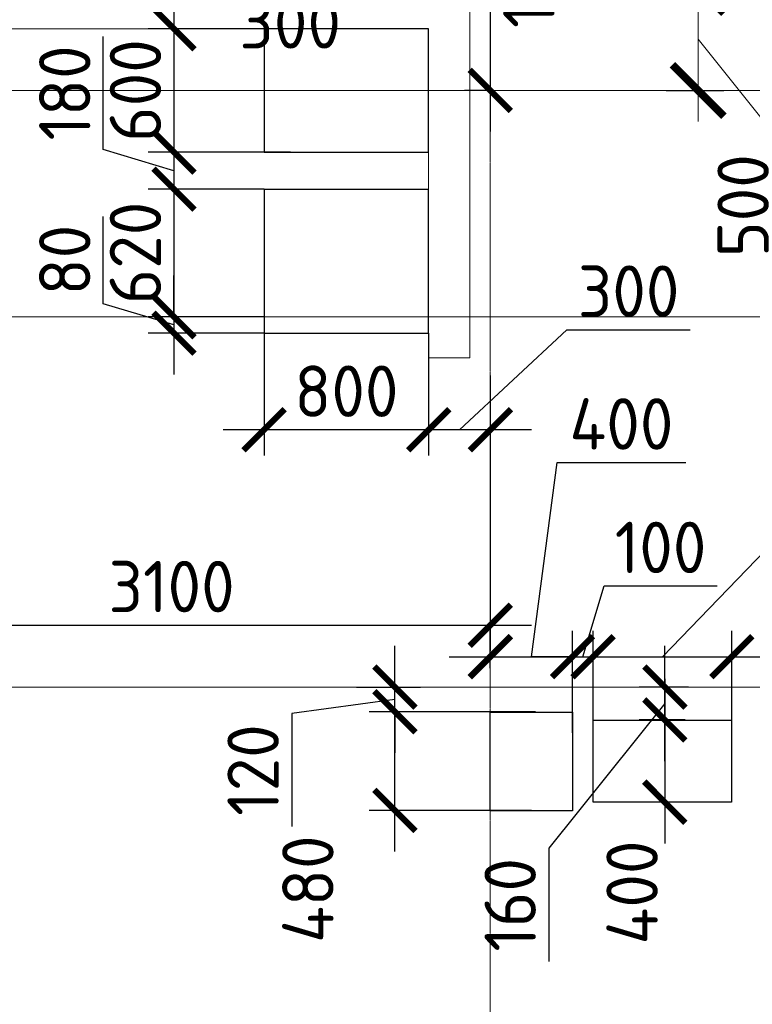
# Model space of a CAD drawing. Header units: millimetres. Extents: x -42044588 to 856694, y -806701 to 941911.
# Tile 29 of 256: x -171107 to -167544, y -425413 to -420627. Entities that reach past the tile are written whole.
import ezdxf

# ---------------------------------------------------------------- set-up
doc = ezdxf.new("R2010")
doc.units = ezdxf.units.MM
for name, pattern in [('______5', [1100, 800, -100, 100, -100]), ('DASHED', [7, 5, -2, 0]), ('осевая', [50.8, 31.75, -6.35, 6.35, -6.35])]:
    doc.linetypes.add(name, pattern=pattern)
for name, color, linetype, lineweight in [('907Сл Осевые', 1, 'Continuous', 0), ('RAZMER', 100, 'Continuous', 15), ('RAZMER @ 100', 100, 'Continuous', 15), ('Оси', 40, '______5', 18), ('Перекрытие ж_бетон', 1, 'Continuous', 30), ('РАЗМЕРЫ', 1, 'Continuous', 9), ('СТЕНЫ', 3, 'Continuous', 30)]:
    doc.layers.add(name, color=color, linetype=linetype, lineweight=lineweight)
doc.styles.add('GOST-2.304_Type-B', font='GOST_Common.ttf')
doc.styles.add('ГОСТ', font='GOST_Common.ttf')
doc.dimstyles.new('ГОСТ', dxfattribs={"dimscale": 0, "dimtxt": 2.5, "dimasz": 2.5, "dimexe": 1.25, "dimexo": 0.625, "dimtad": 1, "dimdec": 0, "dimtxsty": 'ГОСТ', "dimblk": 'ARCHTICK', "dimcen": 2.5, "dimdle": 1.5, "dimclrd": 256, "dimclre": 256, "dimclrt": 256, "dimadec": 0, "dimazin": 0, "dimtfac": 1, "dimtdec": 0, "dimtmove": 1, "dimatfit": 3, "dimfxl": 0, "dimlwd": -1, "dimarcsym": 0})
doc.dimstyles.new('СПДС', dxfattribs={"dimscale": 100, "dimtxt": 2.5, "dimasz": 2, "dimexe": 1.25, "dimexo": 0, "dimtad": 1, "dimdec": 0, "dimrnd": 5, "dimtxsty": 'GOST-2.304_Type-B', "dimblk": 'ARCHTICK', "dimcen": 2.5, "dimdle": 2, "dimclrd": 1, "dimclre": 1, "dimclrt": 1, "dimadec": 0, "dimazin": 2, "dimtfac": 0.75, "dimtdec": 0, "dimtmove": 1, "dimatfit": 3, "dimfxl": 0, "dimtolj": 1, "dimarcsym": 0})

# ---------------------------------------------------------------- blocks, each defined once
blk = doc.blocks.new('подложка стн 1-го этажа')
at = {"layer": 'СТЕНЫ', "color": 252, "linetype": 'DASHED', "lineweight": 0, "ltscale": 0.5, "true_color": 0x939598, "transparency": 33554687}
for p, q in [((35043.8, 18711.8, -200), (35043.8, 26111.8, -200)), ((34843.8, 20311.8, -200), (32243.8, 20311.8, -200)), ((34743.8, 20311.8, -200), (34743.8, 20311.8, -200)), ((34843.8, 18711.8, -200), (34843.8, 20311.8, -200)), ((35043.8, 18711.8, -200), (34843.8, 18711.8, -200)), ((35043.8, 18711.8, -200), (35043.8, 18711.8, -200))]:
    blk.add_line(p, q, dxfattribs=at)
blk = doc.blocks.new('_ArchTick')
at = {"color": 0, "linetype": 'ByBlock', "const_width": 0.15}
blk.add_lwpolyline([(-0.5, -0.5), (0.5, 0.5)], dxfattribs=at)
blk = doc.blocks.new('*D4144')
at = {"layer": 'DEFPOINTS', "color": 0, "transparency": 16777216}
for p in [(-168818.2, -422645.9), (-171918, -422760.2, -360), (-168818.2, -423569.9)]:
    blk.add_point(p, dxfattribs=at)
at = {"layer": 'РАЗМЕРЫ', "color": 1, "lineweight": -2, "transparency": 16777216}
for p, q in [((-168818.2, -422645.9), (-168818.2, -423694.9)), ((-171918, -422760.2), (-171918, -423694.9)), ((-172118, -423569.9), (-168618.2, -423569.9))]:
    blk.add_line(p, q, dxfattribs=at)
at = {"layer": 'РАЗМЕРЫ', "color": 1, "lineweight": -2, "transparency": 16777216, "xscale": 200, "yscale": 200, "zscale": 200, "rotation": 180}
blk.add_blockref('_ArchTick', (-171918, -423569.9), dxfattribs=at)
at = {"layer": 'РАЗМЕРЫ', "color": 1, "lineweight": -2, "transparency": 16777216, "xscale": 200, "yscale": 200, "zscale": 200}
blk.add_blockref('_ArchTick', (-168818.2, -423569.9), dxfattribs=at)
at = {"layer": 'РАЗМЕРЫ', "color": 1, "lineweight": 0, "transparency": 16777216, "insert": (-170368.1, -423382.4), "char_height": 250, "attachment_point": 5, "style": 'GOST-2.304_Type-B'}
blk.add_mtext('\\A1;3100', dxfattribs=at)
blk = doc.blocks.new('*D4196')
at = {"layer": 'DEFPOINTS', "color": 0, "transparency": 16777216}
for p in [(-168771.1, -420470.7), (-167807.2, -420470.7), (-168025.9, -420970.7)]:
    blk.add_point(p, dxfattribs=at)
at = {"layer": 'RAZMER', "transparency": 16777216}
for p, q in [((-167807.2, -421120.7), (-167807.2, -420320.7)), ((-167807.2, -420720.7), (-167400.9, -421230.3)), ((-167400.9, -421230.3), (-167400.9, -421830.3))]:
    blk.add_line(p, q, dxfattribs=at)
at = {"layer": 'RAZMER', "lineweight": -2, "transparency": 16777216}
for p, q in [((-168708.6, -420470.7), (-167682.2, -420470.7)), ((-167963.4, -420970.7), (-167682.2, -420970.7))]:
    blk.add_line(p, q, dxfattribs=at)
at = {"layer": 'RAZMER', "transparency": 16777216, "xscale": 250, "yscale": 250, "zscale": 250}
for p, rotation in [((-167807.2, -420470.7), 90), ((-167807.2, -420970.7), 270)]:
    blk.add_blockref('_ArchTick', p, dxfattribs=dict(at, rotation=rotation))
at = {"layer": 'RAZMER', "lineweight": 0, "transparency": 16777216, "insert": (-167588.4, -421530.3), "char_height": 250, "attachment_point": 5, "rotation": 90, "style": 'ГОСТ', "bg_fill": 3, "box_fill_scale": 1.1, "bg_fill_color": 256, "bg_fill_true_color": 13158600, "bg_fill_transparency": 0}
blk.add_mtext('500', dxfattribs=at)
blk = doc.blocks.new('*D4021')
at = {"layer": 'DEFPOINTS', "color": 0, "transparency": 16777216}
for p in [(-169282.2, -423990.7), (-168598.6, -423990.7), (-168618, -424470.7)]:
    blk.add_point(p, dxfattribs=at)
at = {"layer": 'РАЗМЕРЫ', "color": 1, "lineweight": -2, "transparency": 16777216}
for p, q in [((-169282.2, -424670.7), (-169282.2, -423790.7)), ((-168598.6, -423990.7), (-169407.2, -423990.7)), ((-168618, -424470.7), (-169407.2, -424470.7))]:
    blk.add_line(p, q, dxfattribs=at)
at = {"layer": 'РАЗМЕРЫ', "color": 1, "lineweight": -2, "transparency": 16777216, "xscale": 200, "yscale": 200, "zscale": 200}
for p, rotation in [((-169282.2, -423990.7), 90), ((-169282.2, -424470.7), 270)]:
    blk.add_blockref('_ArchTick', p, dxfattribs=dict(at, rotation=rotation))
at = {"layer": 'РАЗМЕРЫ', "color": 1, "lineweight": 0, "transparency": 16777216, "insert": (-169705, -424853.4), "char_height": 250, "attachment_point": 5, "rotation": 90, "style": 'GOST-2.304_Type-B'}
blk.add_mtext('\\A1;480', dxfattribs=at)
blk = doc.blocks.new('*D4022')
at = {"layer": 'DEFPOINTS', "color": 0, "transparency": 16777216}
for p in [(-168418, -423723.2), (-168818, -423778.4), (-168418, -424093.1)]:
    blk.add_point(p, dxfattribs=at)
at = {"layer": 'РАЗМЕРЫ', "color": 1, "lineweight": -2, "transparency": 16777216}
for p, q in [((-168618, -423723.2), (-168492.7, -422779.2)), ((-168492.7, -422779.2), (-167867.7, -422779.2)), ((-168818, -423778.4), (-168818, -423598.2)), ((-168418, -424093.1), (-168418, -423598.2)), ((-169018, -423723.2), (-168218, -423723.2))]:
    blk.add_line(p, q, dxfattribs=at)
at = {"layer": 'РАЗМЕРЫ', "color": 1, "lineweight": -2, "transparency": 16777216, "xscale": 200, "yscale": 200, "zscale": 200, "rotation": 180}
blk.add_blockref('_ArchTick', (-168818, -423723.2), dxfattribs=at)
at = {"layer": 'РАЗМЕРЫ', "color": 1, "lineweight": -2, "transparency": 16777216, "xscale": 200, "yscale": 200, "zscale": 200}
blk.add_blockref('_ArchTick', (-168418, -423723.2), dxfattribs=at)
at = {"layer": 'РАЗМЕРЫ', "color": 1, "lineweight": 0, "transparency": 16777216, "insert": (-168180.2, -422591.7), "char_height": 250, "attachment_point": 5, "style": 'GOST-2.304_Type-B'}
blk.add_mtext('\\A1;400', dxfattribs=at)
blk = doc.blocks.new('*D4048')
at = {"layer": 'DEFPOINTS', "color": 0, "transparency": 16777216}
for p in [(-169469.4, -423870.7), (-169282.2, -423870.7), (-168598.6, -423990.7)]:
    blk.add_point(p, dxfattribs=at)
at = {"layer": 'РАЗМЕРЫ', "color": 1, "lineweight": -2, "transparency": 16777216}
for p, q in [((-169282.2, -423870.7), (-169282.2, -423670.7)), ((-169469.4, -423870.7), (-169157.2, -423870.7)), ((-169282.2, -423990.7), (-169282.2, -423870.7)), ((-169282.2, -423990.7), (-169282.2, -423870.7)), ((-169282.2, -423930.7), (-169784.1, -423999.4)), ((-168598.6, -423990.7), (-169407.2, -423990.7)), ((-169282.2, -423990.7), (-169282.2, -424190.7)), ((-169784.1, -423999.4), (-169784.1, -424549.4))]:
    blk.add_line(p, q, dxfattribs=at)
at = {"layer": 'РАЗМЕРЫ', "color": 1, "lineweight": -2, "transparency": 16777216, "xscale": 200, "yscale": 200, "zscale": 200}
for p, rotation in [((-169282.2, -423870.7), 270), ((-169282.2, -423990.7), 90)]:
    blk.add_blockref('_ArchTick', p, dxfattribs=dict(at, rotation=rotation))
at = {"layer": 'РАЗМЕРЫ', "color": 1, "lineweight": 0, "transparency": 16777216, "insert": (-169971.6, -424274.4), "char_height": 250, "attachment_point": 5, "rotation": 90, "style": 'GOST-2.304_Type-B'}
blk.add_mtext('\\A1;120', dxfattribs=at)
blk = doc.blocks.new('*D4087')
at = {"layer": 'DEFPOINTS', "color": 0, "transparency": 16777216}
for p in [(-168318, -423723.2), (-168318, -424030.7), (-168418, -424093.1)]:
    blk.add_point(p, dxfattribs=at)
at = {"layer": 'РАЗМЕРЫ', "color": 1, "lineweight": -2, "transparency": 16777216}
for p, q in [((-168368, -423723.2), (-168264.9, -423379.5)), ((-168264.9, -423379.5), (-167714.9, -423379.5)), ((-168418, -424093.1), (-168418, -423598.2)), ((-168318, -424030.7), (-168318, -423598.2)), ((-168418, -423723.2), (-168618, -423723.2)), ((-168418, -423723.2), (-168318, -423723.2)), ((-168418, -423723.2), (-168318, -423723.2)), ((-168318, -423723.2), (-168118, -423723.2))]:
    blk.add_line(p, q, dxfattribs=at)
at = {"layer": 'РАЗМЕРЫ', "color": 1, "lineweight": -2, "transparency": 16777216, "xscale": 200, "yscale": 200, "zscale": 200}
blk.add_blockref('_ArchTick', (-168418, -423723.2), dxfattribs=at)
at = {"layer": 'РАЗМЕРЫ', "color": 1, "lineweight": -2, "transparency": 16777216, "xscale": 200, "yscale": 200, "zscale": 200, "rotation": 180}
blk.add_blockref('_ArchTick', (-168318, -423723.2), dxfattribs=at)
at = {"layer": 'РАЗМЕРЫ', "color": 1, "lineweight": 0, "transparency": 16777216, "insert": (-167989.9, -423192), "char_height": 250, "attachment_point": 5, "style": 'GOST-2.304_Type-B'}
blk.add_mtext('\\A1;100', dxfattribs=at)
blk = doc.blocks.new('*D4088')
at = {"layer": 'DEFPOINTS', "color": 0, "transparency": 16777216}
for p in [(-167643, -423723.2), (-168318, -424030.7), (-167643, -424030.7)]:
    blk.add_point(p, dxfattribs=at)
at = {"layer": 'РАЗМЕРЫ', "color": 1, "lineweight": -2, "transparency": 16777216}
for p, q in [((-167980.5, -423723.2), (-167169.6, -422882.9)), ((-167169.6, -422882.9), (-166569.6, -422882.9)), ((-168318, -424030.7), (-168318, -423598.2)), ((-167643, -424030.7), (-167643, -423598.2)), ((-168518, -423723.2), (-167443, -423723.2))]:
    blk.add_line(p, q, dxfattribs=at)
at = {"layer": 'РАЗМЕРЫ', "color": 1, "lineweight": -2, "transparency": 16777216, "xscale": 200, "yscale": 200, "zscale": 200, "rotation": 180}
blk.add_blockref('_ArchTick', (-168318, -423723.2), dxfattribs=at)
at = {"layer": 'РАЗМЕРЫ', "color": 1, "lineweight": -2, "transparency": 16777216, "xscale": 200, "yscale": 200, "zscale": 200}
blk.add_blockref('_ArchTick', (-167643, -423723.2), dxfattribs=at)
at = {"layer": 'РАЗМЕРЫ', "color": 1, "lineweight": 0, "transparency": 16777216, "insert": (-166869.6, -422695.4), "char_height": 250, "attachment_point": 5, "style": 'GOST-2.304_Type-B'}
blk.add_mtext('\\A1;675', dxfattribs=at)
blk = doc.blocks.new('*D4089')
at = {"layer": 'DEFPOINTS', "color": 0, "transparency": 16777216}
for p in [(-166768.2, -423723.2), (-167643, -424030.7), (-166768.2, -424220.7)]:
    blk.add_point(p, dxfattribs=at)
at = {"layer": 'РАЗМЕРЫ', "color": 1, "lineweight": -2, "transparency": 16777216}
for p, q in [((-167643, -424030.7), (-167643, -423598.2)), ((-166768.2, -424220.7), (-166768.2, -423598.2)), ((-167843, -423723.2), (-166568.2, -423723.2))]:
    blk.add_line(p, q, dxfattribs=at)
at = {"layer": 'РАЗМЕРЫ', "color": 1, "lineweight": -2, "transparency": 16777216, "xscale": 200, "yscale": 200, "zscale": 200, "rotation": 180}
blk.add_blockref('_ArchTick', (-167643, -423723.2), dxfattribs=at)
at = {"layer": 'РАЗМЕРЫ', "color": 1, "lineweight": -2, "transparency": 16777216, "xscale": 200, "yscale": 200, "zscale": 200}
blk.add_blockref('_ArchTick', (-166768.2, -423723.2), dxfattribs=at)
at = {"layer": 'РАЗМЕРЫ', "color": 1, "lineweight": 0, "transparency": 16777216, "insert": (-167205.6, -423535.7), "char_height": 250, "attachment_point": 5, "style": 'GOST-2.304_Type-B'}
blk.add_mtext('\\A1;875', dxfattribs=at)
blk = doc.blocks.new('*D4091')
at = {"layer": 'DEFPOINTS', "color": 0, "transparency": 16777216}
for p in [(-167878, -424030.7), (-167969, -424430.7), (-167826.3, -424430.7)]:
    blk.add_point(p, dxfattribs=at)
at = {"layer": 'РАЗМЕРЫ', "color": 1, "lineweight": -2, "transparency": 16777216}
for p, q in [((-167969, -423830.7), (-167969, -424630.7)), ((-167878, -424030.7), (-168094, -424030.7)), ((-167826.3, -424430.7), (-168094, -424430.7))]:
    blk.add_line(p, q, dxfattribs=at)
at = {"layer": 'РАЗМЕРЫ', "color": 1, "lineweight": -2, "transparency": 16777216, "xscale": 200, "yscale": 200, "zscale": 200}
for p, rotation in [((-167969, -424030.7), 90), ((-167969, -424430.7), 270)]:
    blk.add_blockref('_ArchTick', p, dxfattribs=dict(at, rotation=rotation))
at = {"layer": 'РАЗМЕРЫ', "color": 1, "lineweight": 0, "transparency": 16777216, "insert": (-168128.5, -424869.6), "char_height": 250, "attachment_point": 5, "rotation": 90, "style": 'GOST-2.304_Type-B'}
blk.add_mtext('\\A1;400', dxfattribs=at)
blk = doc.blocks.new('*D4185')
at = {"layer": 'DEFPOINTS', "color": 0, "transparency": 16777216}
for p in [(-167969, -423870.7), (-167853.3, -423870.7), (-167869.6, -424030.7)]:
    blk.add_point(p, dxfattribs=at)
at = {"layer": 'РАЗМЕРЫ', "color": 1, "lineweight": -2, "transparency": 16777216}
for p, q in [((-167969, -424230.7), (-167969, -423670.7)), ((-167853.3, -423870.7), (-168094, -423870.7)), ((-167969, -423950.7), (-168533.7, -424654.4)), ((-167869.6, -424030.7), (-168094, -424030.7)), ((-168533.7, -424654.4), (-168533.7, -425204.4))]:
    blk.add_line(p, q, dxfattribs=at)
at = {"layer": 'РАЗМЕРЫ', "color": 1, "lineweight": -2, "transparency": 16777216, "xscale": 200, "yscale": 200, "zscale": 200}
for p, rotation in [((-167969, -423870.7), 90), ((-167969, -424030.7), 270)]:
    blk.add_blockref('_ArchTick', p, dxfattribs=dict(at, rotation=rotation))
at = {"layer": 'РАЗМЕРЫ', "color": 1, "lineweight": 0, "transparency": 16777216, "insert": (-168721.2, -424929.4), "char_height": 250, "attachment_point": 5, "rotation": 90, "style": 'GOST-2.304_Type-B'}
blk.add_mtext('\\A1;160', dxfattribs=at)
blk = doc.blocks.new('*D4129')
at = {"layer": 'DEFPOINTS', "color": 0, "transparency": 16777216}
for p in [(-169917.8, -420670.7), (-170356.6, -421270.7), (-169789.6, -421270.7)]:
    blk.add_point(p, dxfattribs=at)
at = {"layer": 'РАЗМЕРЫ', "color": 1, "lineweight": -2, "transparency": 16777216}
for p, q in [((-170356.6, -420470.7), (-170356.6, -421470.7)), ((-169917.8, -420670.7), (-170481.6, -420670.7)), ((-169789.6, -421270.7), (-170481.6, -421270.7))]:
    blk.add_line(p, q, dxfattribs=at)
at = {"layer": 'РАЗМЕРЫ', "color": 1, "lineweight": -2, "transparency": 16777216, "xscale": 200, "yscale": 200, "zscale": 200}
for p, rotation in [((-170356.6, -420670.7), 90), ((-170356.6, -421270.7), 270)]:
    blk.add_blockref('_ArchTick', p, dxfattribs=dict(at, rotation=rotation))
at = {"layer": 'РАЗМЕРЫ', "color": 1, "lineweight": 0, "transparency": 16777216, "insert": (-170544.1, -420970.7), "char_height": 250, "attachment_point": 5, "rotation": 90, "style": 'GOST-2.304_Type-B'}
blk.add_mtext('\\A1;600', dxfattribs=at)
blk = doc.blocks.new('*D4130')
at = {"layer": 'DEFPOINTS', "color": 0, "transparency": 16777216}
for p in [(-169917.8, -421270.7), (-170356.6, -421450.7), (-169917.8, -421450.7)]:
    blk.add_point(p, dxfattribs=at)
at = {"layer": 'РАЗМЕРЫ', "color": 1, "lineweight": -2, "transparency": 16777216}
for p, q in [((-170700.3, -421257.6), (-170700.3, -420707.6)), ((-170356.6, -421070.7), (-170356.6, -421650.7)), ((-170356.6, -421360.7), (-170700.3, -421257.6)), ((-169917.8, -421270.7), (-170481.6, -421270.7)), ((-169917.8, -421450.7), (-170481.6, -421450.7))]:
    blk.add_line(p, q, dxfattribs=at)
at = {"layer": 'РАЗМЕРЫ', "color": 1, "lineweight": -2, "transparency": 16777216, "xscale": 200, "yscale": 200, "zscale": 200}
for p, rotation in [((-170356.6, -421270.7), 90), ((-170356.6, -421450.7), 270)]:
    blk.add_blockref('_ArchTick', p, dxfattribs=dict(at, rotation=rotation))
at = {"layer": 'РАЗМЕРЫ', "color": 1, "lineweight": 0, "transparency": 16777216, "insert": (-170887.8, -420982.6), "char_height": 250, "attachment_point": 5, "rotation": 90, "style": 'GOST-2.304_Type-B'}
blk.add_mtext('\\A1;180', dxfattribs=at)
blk = doc.blocks.new('*D4192')
at = {"layer": 'DEFPOINTS', "color": 0, "transparency": 16777216}
for p in [(-169917.8, -421450.7), (-170356.6, -422070.7), (-169917.8, -422070.7)]:
    blk.add_point(p, dxfattribs=at)
at = {"layer": 'РАЗМЕРЫ', "color": 1, "lineweight": -2, "transparency": 16777216}
for p, q in [((-170356.6, -421250.7), (-170356.6, -422270.7)), ((-169917.8, -421450.7), (-170481.6, -421450.7)), ((-169917.8, -422070.7), (-170481.6, -422070.7))]:
    blk.add_line(p, q, dxfattribs=at)
at = {"layer": 'РАЗМЕРЫ', "color": 1, "lineweight": -2, "transparency": 16777216, "xscale": 200, "yscale": 200, "zscale": 200}
for p, rotation in [((-170356.6, -421450.7), 90), ((-170356.6, -422070.7), 270)]:
    blk.add_blockref('_ArchTick', p, dxfattribs=dict(at, rotation=rotation))
at = {"layer": 'РАЗМЕРЫ', "color": 1, "lineweight": 0, "transparency": 16777216, "insert": (-170544.1, -421760.7), "char_height": 250, "attachment_point": 5, "rotation": 90, "style": 'GOST-2.304_Type-B'}
blk.add_mtext('\\A1;620', dxfattribs=at)
blk = doc.blocks.new('*D4131')
at = {"layer": 'DEFPOINTS', "color": 0, "transparency": 16777216}
for p in [(-169917.8, -422070.7), (-170356.6, -422150.7), (-169917.8, -422150.7)]:
    blk.add_point(p, dxfattribs=at)
at = {"layer": 'РАЗМЕРЫ', "color": 1, "lineweight": -2, "transparency": 16777216}
for p, q in [((-170700.3, -422007.6), (-170700.3, -421582.6)), ((-170356.6, -422070.7), (-170356.6, -421870.7)), ((-170356.6, -422110.7), (-170700.3, -422007.6)), ((-169917.8, -422070.7), (-170481.6, -422070.7)), ((-170356.6, -422070.7), (-170356.6, -422150.7)), ((-170356.6, -422070.7), (-170356.6, -422150.7)), ((-169917.8, -422150.7), (-170481.6, -422150.7)), ((-170356.6, -422150.7), (-170356.6, -422350.7))]:
    blk.add_line(p, q, dxfattribs=at)
at = {"layer": 'РАЗМЕРЫ', "color": 1, "lineweight": -2, "transparency": 16777216, "xscale": 200, "yscale": 200, "zscale": 200}
for p, rotation in [((-170356.6, -422070.7), 270), ((-170356.6, -422150.7), 90)]:
    blk.add_blockref('_ArchTick', p, dxfattribs=dict(at, rotation=rotation))
at = {"layer": 'РАЗМЕРЫ', "color": 1, "lineweight": 0, "transparency": 16777216, "insert": (-170887.8, -421795.1), "char_height": 250, "attachment_point": 5, "rotation": 90, "style": 'GOST-2.304_Type-B'}
blk.add_mtext('\\A1;80', dxfattribs=at)
blk = doc.blocks.new('*D4193')
at = {"layer": 'DEFPOINTS', "color": 0, "transparency": 16777216}
for p in [(-169117.8, -422150.7), (-168818, -422356.3), (-169117.8, -422620)]:
    blk.add_point(p, dxfattribs=at)
at = {"layer": 'РАЗМЕРЫ', "color": 1, "lineweight": -2, "transparency": 16777216}
for p, q in [((-169117.8, -422150.7), (-169117.8, -422745)), ((-168967.9, -422620), (-168445.2, -422133.8)), ((-168445.2, -422133.8), (-167845.2, -422133.8)), ((-168818, -422356.3), (-168818, -422745)), ((-168618, -422620), (-169317.8, -422620))]:
    blk.add_line(p, q, dxfattribs=at)
at = {"layer": 'РАЗМЕРЫ', "color": 1, "lineweight": -2, "transparency": 16777216, "xscale": 200, "yscale": 200, "zscale": 200, "rotation": 180}
blk.add_blockref('_ArchTick', (-169117.8, -422620), dxfattribs=at)
at = {"layer": 'РАЗМЕРЫ', "color": 1, "lineweight": -2, "transparency": 16777216, "xscale": 200, "yscale": 200, "zscale": 200}
blk.add_blockref('_ArchTick', (-168818, -422620), dxfattribs=at)
at = {"layer": 'РАЗМЕРЫ', "color": 1, "lineweight": 0, "transparency": 16777216, "insert": (-168145.2, -421946.3), "char_height": 250, "attachment_point": 5, "style": 'GOST-2.304_Type-B'}
blk.add_mtext('\\A1;300', dxfattribs=at)
blk = doc.blocks.new('*D4132')
at = {"layer": 'DEFPOINTS', "color": 0, "transparency": 16777216}
for p in [(-169917.8, -422150.7), (-169117.8, -422447.9), (-169917.8, -422620)]:
    blk.add_point(p, dxfattribs=at)
at = {"layer": 'РАЗМЕРЫ', "color": 1, "lineweight": -2, "transparency": 16777216}
for p, q in [((-169917.8, -422150.7), (-169917.8, -422745)), ((-169117.8, -422447.9), (-169117.8, -422745)), ((-168917.8, -422620), (-170117.8, -422620))]:
    blk.add_line(p, q, dxfattribs=at)
at = {"layer": 'РАЗМЕРЫ', "color": 1, "lineweight": -2, "transparency": 16777216, "xscale": 200, "yscale": 200, "zscale": 200, "rotation": 180}
blk.add_blockref('_ArchTick', (-169917.8, -422620), dxfattribs=at)
at = {"layer": 'РАЗМЕРЫ', "color": 1, "lineweight": -2, "transparency": 16777216, "xscale": 200, "yscale": 200, "zscale": 200}
blk.add_blockref('_ArchTick', (-169117.8, -422620), dxfattribs=at)
at = {"layer": 'РАЗМЕРЫ', "color": 1, "lineweight": 0, "transparency": 16777216, "insert": (-169517.8, -422432.5), "char_height": 250, "attachment_point": 5, "style": 'GOST-2.304_Type-B'}
blk.add_mtext('\\A1;800', dxfattribs=at)
blk = doc.blocks.new('оси блок 2')
at = {"layer": 'Оси', "color": 16, "linetype": 'осевая', "lineweight": 0, "ltscale": 0.25, "transparency": 33554687}
for p, q in [((-58604.7, -322543), (-58604.7, -347914.1)), ((-89822.3, -332401.3), (-37238.5, -332401.3)), ((-89822.3, -333501.3), (-37238.5, -333501.3)), ((-89822.3, -335301.3), (-37238.5, -335301.3))]:
    blk.add_line(p, q, dxfattribs=at)
blk = doc.blocks.new('блочина')
at = {"layer": 'Перекрытие ж_бетон', "color": 4}
for points in [[(130413, 60879.6), (130413, 61479.6), (129613, 61479.6), (129613, 60879.6)], [(130413, 59999.6), (130413, 60699.6), (129613, 60699.6), (129613, 59999.6)], [(131112.8, 58157.7), (131112.8, 57677.7), (130712.8, 57677.6), (130712.8, 58157.6)], [(131212.9, 57719.6), (131212.9, 58119.6), (131886.9, 58119.6), (131886.9, 57719.6)]]:
    blk.add_lwpolyline(points, close=True, dxfattribs=at)

msp = doc.modelspace()

# ---------------------------------------------------------------- block references
msp.add_blockref('подложка стн 1-го этажа', (-203961.961, -440982.48, 560))

# ---------------------------------------------------------------- dimensions: what is measured, and where the dimension line sits
at = {"layer": 'РАЗМЕРЫ', "lineweight": 0}
for base, p1, p2, picture, middle in [((-170356.564, -421270.711, 200), (-169917.833, -420670.686, 200), (-169789.617, -421270.711, 200), '*D4129', (-170544.064, -420970.698, 200)), ((-170356.564, -421450.686, 200), (-169917.833, -421270.711, 200), (-169917.833, -421450.686, 200), '*D4130', (-170887.814, -421195.073, 200)), ((-170356.564, -422070.686, 200), (-169917.833, -421450.686, 200), (-169917.833, -422070.686, 200), '*D4192', (-170544.064, -421760.686, 200)), ((-170356.564, -422150.686, 200), (-169917.833, -422070.686, 200), (-169917.833, -422150.686, 200), '*D4131', (-170887.814, -421945.061, 200))]:
    dim = msp.add_linear_dim(base=base, p1=p1, p2=p2, angle=90, dimstyle='СПДС', override={"dimrnd": 5}, dxfattribs=at)
    dim.commit()
    dim.dimension.update_dxf_attribs({"geometry": picture, "text_midpoint": middle})
for base, p1, p2, picture, middle in [((-169917.833, -422620.033, 200), (-169117.833, -422447.859, 200), (-169917.833, -422150.686, 200), '*D4132', (-169517.833, -422432.533, 200)), ((-168818.15, -423569.949, 560), (-171918.003, -422760.226, 200), (-168818.15, -422645.949, 560), '*D4144', (-170368.077, -423382.449, 560)), ((-168317.982, -423723.248, 200), (-168418.038, -424093.054, 200), (-168317.982, -424030.686, 200), '*D4087', (-168202.385, -423191.998, 200)), ((-166768.192, -423723.248, 200), (-167642.982, -424030.686, 200), (-166768.192, -424220.686, 200), '*D4089', (-167205.587, -423535.748, 200))]:
    dim = msp.add_linear_dim(base=base, p1=p1, p2=p2, dimstyle='СПДС', override={"dimrnd": 5}, dxfattribs=at)
    dim.commit()
    dim.dimension.update_dxf_attribs({"geometry": picture, "text_midpoint": middle})
dim = msp.add_linear_dim(base=(-168418.038, -423723.248, 200), p1=(-168818.038, -423778.396, 200), p2=(-168418.038, -424093.054, 200), dimstyle='СПДС', override={"dimrnd": 5}, dxfattribs=at)
dim.commit()
dim.dimension.update_dxf_attribs({"geometry": '*D4022', "text_midpoint": (-168430.198, -422779.222, 200), "dimtype": 160})
dim = msp.add_linear_dim(base=(-167642.982, -423723.248, 200), p1=(-168317.982, -424030.686, 200), p2=(-167642.982, -424030.686, 200), dimstyle='СПДС', dxfattribs=at)
dim.commit()
dim.dimension.update_dxf_attribs({"geometry": '*D4088', "text_midpoint": (-167107.063, -422882.902, 200), "dimtype": 160})
for base, p1, p2, picture, middle in [((-169282.239, -423870.686, 200), (-168598.598, -423990.685, 200), (-169469.401, -423870.686, 200), '*D4048', (-169784.056, -424061.934, 200)), ((-167968.982, -423870.686, 200), (-167869.628, -424030.686, 200), (-167853.346, -423870.686, 200), '*D4185', (-168533.658, -424716.916, 200)), ((-169282.239, -423990.685, 200), (-168618.036, -424470.686, 200), (-168598.598, -423990.685, 200), '*D4021', (-169517.477, -424853.366, 200)), ((-167968.982, -424430.686, 200), (-167877.959, -424030.686, 200), (-167826.317, -424430.686, 200), '*D4091', (-167941.042, -424869.571, 200))]:
    dim = msp.add_linear_dim(base=base, p1=p1, p2=p2, angle=90, dimstyle='СПДС', override={"dimrnd": 5}, dxfattribs=at)
    dim.commit()
    dim.dimension.update_dxf_attribs({"geometry": picture, "text_midpoint": middle, "dimtype": 160})

# ---------------------------------------------------------------- next in the draw order: dimensions: what is measured, and where the dimension line sits
at = {"layer": 'RAZMER @ 100', "lineweight": 0}
dim = msp.add_linear_dim(base=(-167807.183, -420470.686, 920), p1=(-168025.882, -420970.686, 920), p2=(-168771.078, -420470.686, 920), angle=90, dimstyle='ГОСТ', override={"dimscale": 100, "dimtix": 0, "dimtofl": 1, "dimtmove": 1, "dimatfit": 3}, dxfattribs=at)
dim.commit()
dim.dimension.update_dxf_attribs({"geometry": '*D4196', "text_midpoint": (-167400.933, -421292.756, 920), "dimtype": 160})

# ---------------------------------------------------------------- next in the draw order: block references
msp.add_blockref('блочина', (-299531.072, -482150.833))
at = {"layer": 'РАЗМЕРЫ'}
msp.add_blockref('оси блок 2', (-110213.32, -88569.364), dxfattribs=at)

# ---------------------------------------------------------------- next in the draw order: dimensions: what is measured, and where the dimension line sits
at = {"layer": '907Сл Осевые'}
msp.add_linear_dim(base=(-168818.038, -420970.686), p1=(-169118.178, -419744.638), p2=(-168818.038, -420970.686), angle=90, dimstyle='СПДС', dxfattribs=at).render()
msp.add_linear_dim(base=(-168818.038, -419960.178), p1=(-169118.178, -419744.638, 360), p2=(-168818.038, -419919.697), location=(-169791.418, -420641.703), dimstyle='СПДС', dxfattribs=at).render()
at = {"layer": 'РАЗМЕРЫ', "lineweight": 0}
dim = msp.add_linear_dim(base=(-169117.833, -422620.033, 200), p1=(-168818.038, -422356.331, 200), p2=(-169117.833, -422150.686, 200), dimstyle='СПДС', override={"dimrnd": 5}, dxfattribs=at)
dim.commit()
dim.dimension.update_dxf_attribs({"geometry": '*D4193', "text_midpoint": (-168382.691, -422133.752, 200), "dimtype": 160})

doc.saveas('drawing.dxf')
